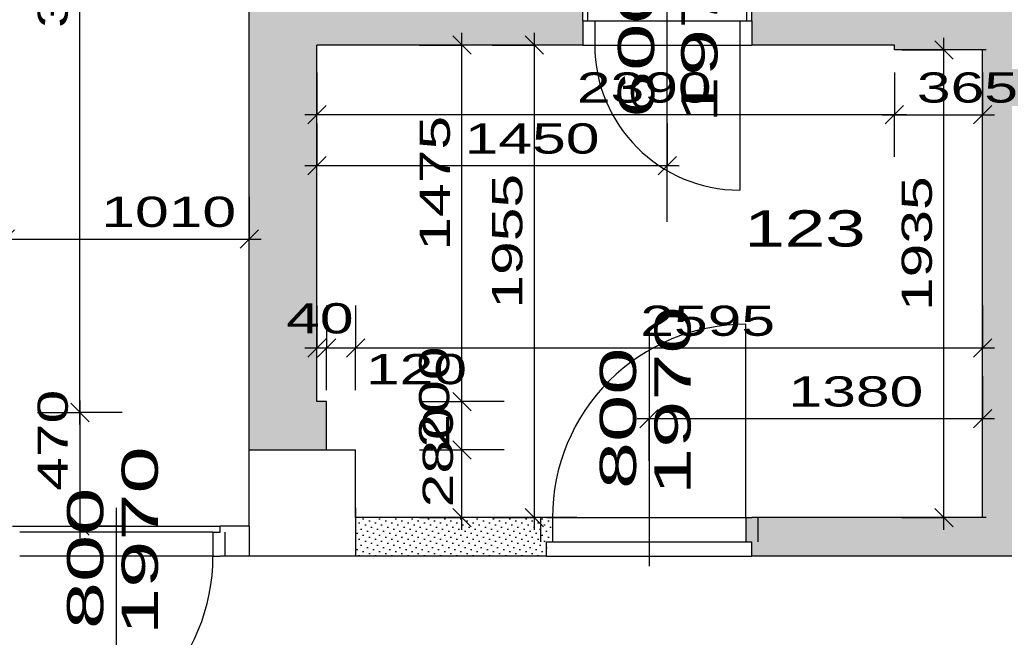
# Model space of a CAD drawing. Extents: x -196363 to 396902, y -489949 to -260582.
# Tile 103 of 256: x 121534 to 125609, y -381018 to -378463. Entities that reach past the tile are written whole.
import ezdxf

# ---------------------------------------------------------------- set-up
doc = ezdxf.new("R2010")
doc.units = 0
doc.header["$MEASUREMENT"] = 0
doc.linetypes.add('DOTDASH', pattern=[1, 0.3, -0.2, 0, -0.2, 0.3])
for name, color, linetype in [('bourani', 15, 'Continuous'), ('koty', 1, 'Continuous'), ('legenda', 1, 'Continuous'), ('noszdiv', 1, 'Continuous'), ('srafbourani', 15, 'Continuous')]:
    doc.layers.add(name, color=color, linetype=linetype)
doc.styles.add('SPIRITTXTSTYLE1', font='ROMAN')
doc.styles.add('SPIRITTXTSTYLE2', font='txt')
doc.linetypes.add('CERCH2', pattern='A,0,-1,[17,dur+dsp vaclavov.shx,S=0.003401,R=0,X=-1,Y=0],0', length=1)
doc.dimstyles.new('SPIRITSTYLE115', dxfattribs={"dimtxt": 125, "dimasz": 12.7, "dimexe": 175, "dimexo": 47.026756, "dimgap": 50, "dimtad": 1, "dimdec": 3, "dimzin": 0, "dimdsep": 46, "dimlunit": 7, "dimtxsty": 'SPIRITTXTSTYLE1', "dimblk1": '_TICKMARKS115', "dimblk2": '_TICKMARKS115', "dimsah": 1, "dimcen": 0.09, "dimdle": 50, "dimclrd": 1, "dimclre": 1, "dimclrt": 1, "dimadec": 0, "dimazin": 0, "dimtfac": 1, "dimtdec": 4, "dimtofl": 0, "dimtmove": 1, "dimatfit": 0, "dimfxl": 0, "dimtolj": 1, "dimtzin": 0, "dimarcsym": 0})
doc.dimstyles.new('SPIRITSTYLE116', dxfattribs={"dimtxt": 125, "dimasz": 12.7, "dimexe": 175, "dimexo": 247.026947, "dimgap": 50, "dimtad": 1, "dimdec": 3, "dimzin": 0, "dimdsep": 46, "dimlunit": 7, "dimtxsty": 'SPIRITTXTSTYLE1', "dimblk1": '_TICKMARKS116', "dimblk2": '_TICKMARKS116', "dimsah": 1, "dimcen": 0.09, "dimdle": 50, "dimclrd": 1, "dimclre": 1, "dimclrt": 1, "dimadec": 0, "dimazin": 0, "dimtfac": 1, "dimtdec": 4, "dimtofl": 0, "dimtmove": 1, "dimatfit": 0, "dimfxl": 0, "dimtolj": 1, "dimtzin": 0, "dimarcsym": 0})
doc.dimstyles.new('SPIRITSTYLE117', dxfattribs={"dimtxt": 125, "dimasz": 12.7, "dimexe": 175, "dimexo": -53.928322, "dimgap": 50, "dimtad": 1, "dimdec": 3, "dimzin": 0, "dimdsep": 46, "dimlunit": 7, "dimtxsty": 'SPIRITTXTSTYLE1', "dimblk1": '_TICKMARKS117', "dimblk2": '_TICKMARKS117', "dimsah": 1, "dimcen": 0.09, "dimdle": 50, "dimclrd": 1, "dimclre": 1, "dimclrt": 1, "dimadec": 0, "dimazin": 0, "dimtfac": 1, "dimtdec": 4, "dimtofl": 0, "dimtmove": 1, "dimatfit": 0, "dimfxl": 0, "dimtolj": 1, "dimtzin": 0, "dimarcsym": 0})
doc.dimstyles.new('SPIRITSTYLE118', dxfattribs={"dimtxt": 125, "dimasz": 12.7, "dimexe": 175, "dimexo": 93.014648, "dimgap": 50, "dimtad": 1, "dimdec": 3, "dimzin": 0, "dimdsep": 46, "dimlunit": 7, "dimtxsty": 'SPIRITTXTSTYLE1', "dimblk1": '_TICKMARKS118', "dimblk2": '_TICKMARKS118', "dimsah": 1, "dimcen": 0.09, "dimdle": 50, "dimclrd": 1, "dimclre": 1, "dimclrt": 1, "dimadec": 0, "dimazin": 0, "dimtfac": 1, "dimtdec": 4, "dimtofl": 0, "dimtmove": 1, "dimatfit": 0, "dimfxl": 0, "dimtolj": 1, "dimtzin": 0, "dimarcsym": 0})
doc.dimstyles.new('SPIRITSTYLE119', dxfattribs={"dimtxt": 125, "dimasz": 12.7, "dimexe": 175, "dimexo": 56.650974, "dimgap": 50, "dimtad": 1, "dimdec": 3, "dimzin": 0, "dimdsep": 46, "dimlunit": 7, "dimtxsty": 'SPIRITTXTSTYLE1', "dimblk1": '_TICKMARKS119', "dimblk2": '_TICKMARKS119', "dimsah": 1, "dimcen": 0.09, "dimdle": 50, "dimclrd": 1, "dimclre": 1, "dimclrt": 1, "dimadec": 0, "dimazin": 0, "dimtfac": 1, "dimtdec": 4, "dimtofl": 0, "dimtmove": 1, "dimatfit": 0, "dimfxl": 0, "dimtolj": 1, "dimtzin": 0, "dimarcsym": 0})
doc.dimstyles.new('SPIRITSTYLE126', dxfattribs={"dimtxt": 125, "dimasz": 12.7, "dimexe": 175, "dimexo": 134.165619, "dimgap": 50, "dimtad": 1, "dimdec": 3, "dimzin": 0, "dimdsep": 46, "dimlunit": 7, "dimtxsty": 'SPIRITTXTSTYLE1', "dimblk1": '_TICKMARKS126', "dimblk2": '_TICKMARKS126', "dimsah": 1, "dimcen": 0.09, "dimdle": 50, "dimclrd": 1, "dimclre": 1, "dimclrt": 1, "dimadec": 0, "dimazin": 0, "dimtfac": 1, "dimtdec": 4, "dimtofl": 0, "dimtmove": 1, "dimatfit": 0, "dimfxl": 0, "dimtolj": 1, "dimtzin": 0, "dimarcsym": 0})
doc.dimstyles.new('SPIRITSTYLE142', dxfattribs={"dimtxt": 125, "dimasz": 12.7, "dimexe": 175, "dimexo": 542.723633, "dimgap": 50, "dimtad": 1, "dimdec": 3, "dimzin": 0, "dimdsep": 46, "dimlunit": 7, "dimtxsty": 'SPIRITTXTSTYLE1', "dimblk1": '_TICKMARKS142', "dimblk2": '_TICKMARKS142', "dimsah": 1, "dimcen": 0.09, "dimdle": 50, "dimclrd": 1, "dimclre": 1, "dimclrt": 1, "dimadec": 0, "dimazin": 0, "dimtfac": 1, "dimtdec": 4, "dimtofl": 0, "dimtmove": 1, "dimatfit": 0, "dimfxl": 0, "dimtolj": 1, "dimtzin": 0, "dimarcsym": 0})
doc.dimstyles.new('SPIRITSTYLE340', dxfattribs={"dimtxt": 125, "dimasz": 12.7, "dimexe": 175, "dimexo": 265.283203, "dimgap": 50, "dimtad": 1, "dimdec": 3, "dimzin": 0, "dimdsep": 46, "dimlunit": 7, "dimtxsty": 'SPIRITTXTSTYLE1', "dimblk1": '_TICKMARKS340', "dimblk2": '_TICKMARKS340', "dimsah": 1, "dimcen": 0.09, "dimdle": 50, "dimclrd": 1, "dimclre": 1, "dimclrt": 1, "dimadec": 0, "dimazin": 0, "dimtfac": 1, "dimtdec": 4, "dimtofl": 0, "dimtmove": 1, "dimatfit": 0, "dimfxl": 0, "dimtolj": 1, "dimtzin": 0, "dimarcsym": 0})
doc.dimstyles.new('SPIRITSTYLE341', dxfattribs={"dimtxt": 125, "dimasz": 12.7, "dimexe": 175, "dimexo": 385.337891, "dimgap": 50, "dimtad": 1, "dimdec": 3, "dimzin": 0, "dimdsep": 46, "dimlunit": 7, "dimtxsty": 'SPIRITTXTSTYLE1', "dimblk1": '_TICKMARKS341', "dimblk2": '_TICKMARKS341', "dimsah": 1, "dimcen": 0.09, "dimdle": 50, "dimclrd": 1, "dimclre": 1, "dimclrt": 1, "dimadec": 0, "dimazin": 0, "dimtfac": 1, "dimtdec": 4, "dimtofl": 0, "dimtmove": 1, "dimatfit": 0, "dimfxl": 0, "dimtolj": 1, "dimtzin": 0, "dimarcsym": 0})
doc.dimstyles.new('SPIRITSTYLE342', dxfattribs={"dimtxt": 125, "dimasz": 12.7, "dimexe": 175, "dimexo": 124.987892, "dimgap": 50, "dimtad": 1, "dimdec": 3, "dimzin": 0, "dimdsep": 46, "dimlunit": 7, "dimtxsty": 'SPIRITTXTSTYLE1', "dimblk1": '_TICKMARKS342', "dimblk2": '_TICKMARKS342', "dimsah": 1, "dimcen": 0.09, "dimdle": 50, "dimclrd": 1, "dimclre": 1, "dimclrt": 1, "dimadec": 0, "dimazin": 0, "dimtfac": 1, "dimtdec": 4, "dimtofl": 0, "dimtmove": 1, "dimatfit": 0, "dimfxl": 0, "dimtolj": 1, "dimtzin": 0, "dimarcsym": 0})
doc.dimstyles.new('SPIRITSTYLE345', dxfattribs={"dimtxt": 125, "dimasz": 12.7, "dimexe": 175, "dimexo": -15.257813, "dimgap": 50, "dimtad": 1, "dimdec": 3, "dimzin": 0, "dimdsep": 46, "dimlunit": 7, "dimtxsty": 'SPIRITTXTSTYLE1', "dimblk1": '_TICKMARKS345', "dimblk2": '_TICKMARKS345', "dimsah": 1, "dimcen": 0.09, "dimdle": 50, "dimclrd": 15, "dimclre": 15, "dimclrt": 1, "dimadec": 0, "dimazin": 0, "dimtfac": 1, "dimtdec": 4, "dimtofl": 0, "dimtmove": 1, "dimatfit": 0, "dimfxl": 0, "dimtolj": 1, "dimtzin": 0, "dimarcsym": 0})
doc.dimstyles.new('SPIRITSTYLE347', dxfattribs={"dimtxt": 125, "dimasz": 12.7, "dimexe": 175, "dimexo": -175, "dimgap": 50, "dimtad": 1, "dimdec": 3, "dimzin": 0, "dimdsep": 46, "dimlunit": 7, "dimtxsty": 'SPIRITTXTSTYLE1', "dimblk1": '_TICKMARKS347', "dimblk2": '_TICKMARKS347', "dimsah": 1, "dimcen": 0.09, "dimdle": 50, "dimclrd": 15, "dimclre": 15, "dimclrt": 1, "dimadec": 0, "dimazin": 0, "dimtfac": 1, "dimtdec": 4, "dimtofl": 0, "dimtmove": 1, "dimatfit": 0, "dimfxl": 0, "dimtolj": 1, "dimtzin": 0, "dimarcsym": 0})
pattern_1 = [(45.000008, (858026.688, -24615.152), (-8.41899395, 25.25696945), [0, -23.8125])]

# ---------------------------------------------------------------- blocks, each defined once
blk = doc.blocks.new('_TICKMARKS340')
at = {"color": 1, "linetype": 'Continuous'}
blk.add_line((-3, -3), (3, 3), dxfattribs=at)
blk = doc.blocks.new('*D780')
at = {"color": 1, "linetype": 'Continuous', "ltscale": 300}
for p, q in [((123364.5, -380572.9, 1723.8), (123364.5, -380192.8, 1723.8)), ((123189.5, -380242.9, 1723.8), (123364.5, -380242.9, 1723.8)), ((123539.5, -380242.9, 1723.8), (123364.5, -380242.9, 1723.8)), ((123189.5, -380522.9, 1723.8), (123364.5, -380522.9, 1723.8)), ((123539.5, -380522.9, 1723.8), (123364.5, -380522.9, 1723.8))]:
    blk.add_line(p, q, dxfattribs=at)
at = {"color": 1, "linetype": 'Continuous', "ltscale": 300, "xscale": 12.69999980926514, "yscale": 12.69999980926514, "zscale": 12.69999980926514}
for p, rotation in [((123364.5, -380242.9, 1723.8), 90.00000250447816), ((123364.5, -380522.9, 1723.8), 270.0000006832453)]:
    blk.add_blockref('_TICKMARKS340', p, dxfattribs=dict(at, rotation=rotation))
at = {"color": 1, "linetype": 'Continuous', "ltscale": 300, "style": 'SPIRITTXTSTYLE1', "width": 1.5}
blk.add_text('280', height=125, rotation=90, dxfattribs=at).set_placement((123327, -380480.4, 1723.8))
blk = doc.blocks.new('_TICKMARKS341')
at = {"color": 1, "linetype": 'Continuous'}
blk.add_line((-3, -3), (3, 3), dxfattribs=at)
blk = doc.blocks.new('*D781')
at = {"color": 1, "linetype": 'Continuous', "ltscale": 300}
for p, q in [((123364.5, -380292.9, 1723.8), (123364.5, -379992.8, 1723.8)), ((123189.5, -380042.9, 1723.8), (123364.5, -380042.9, 1723.8)), ((123539.5, -380042.9, 1723.8), (123364.5, -380042.9, 1723.8)), ((123189.5, -380242.9, 1723.8), (123364.5, -380242.9, 1723.8)), ((123539.5, -380242.9, 1723.8), (123364.5, -380242.9, 1723.8))]:
    blk.add_line(p, q, dxfattribs=at)
at = {"color": 1, "linetype": 'Continuous', "ltscale": 300, "xscale": 12.69999980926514, "yscale": 12.69999980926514, "zscale": 12.69999980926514}
for p, rotation in [((123364.5, -380042.9, 1723.8), 90.00000250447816), ((123364.5, -380242.9, 1723.8), 270.0000006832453)]:
    blk.add_blockref('_TICKMARKS341', p, dxfattribs=dict(at, rotation=rotation))
at = {"color": 1, "linetype": 'Continuous', "ltscale": 300, "style": 'SPIRITTXTSTYLE1', "width": 1.5}
blk.add_text('200', height=125, rotation=90, dxfattribs=at).set_placement((123311.9, -380233.1, 1723.8))
blk = doc.blocks.new('*D782')
at = {"color": 1, "linetype": 'Continuous', "ltscale": 300}
for p, q in [((123364.5, -380092.9, 1723.8), (123364.5, -378517.9, 1723.8)), ((123189.5, -378567.9, 1723.8), (123364.5, -378567.9, 1723.8)), ((123539.5, -378567.9, 1723.8), (123364.5, -378567.9, 1723.8)), ((123189.5, -380042.9, 1723.8), (123364.5, -380042.9, 1723.8)), ((123539.5, -380042.9, 1723.8), (123364.5, -380042.9, 1723.8))]:
    blk.add_line(p, q, dxfattribs=at)
at = {"color": 1, "linetype": 'Continuous', "ltscale": 300, "xscale": 12.69999980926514, "yscale": 12.69999980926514, "zscale": 12.69999980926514}
for p, rotation in [((123364.5, -378567.9, 1723.8), 90.00000250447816), ((123364.5, -380042.9, 1723.8), 270.0000006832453)]:
    blk.add_blockref('_TICKMARKS341', p, dxfattribs=dict(at, rotation=rotation))
at = {"color": 1, "linetype": 'Continuous', "ltscale": 300, "style": 'SPIRITTXTSTYLE1', "width": 1.5}
blk.add_text('1475', height=125, rotation=90, dxfattribs=at).set_placement((123314.5, -379418.5, 1723.8))
blk = doc.blocks.new('_TICKMARKS342')
at = {"color": 1, "linetype": 'Continuous'}
blk.add_line((-3, -3), (3, 3), dxfattribs=at)
blk = doc.blocks.new('*D783')
at = {"color": 1, "linetype": 'Continuous', "ltscale": 300}
for p, q in [((123664.5, -380572.9, 1723.8), (123664.5, -378517.9, 1723.8)), ((123489.5, -378567.9, 1723.8), (123664.5, -378567.9, 1723.8)), ((123839.5, -378567.9, 1723.8), (123664.5, -378567.9, 1723.8)), ((123489.5, -380522.9, 1723.8), (123664.5, -380522.9, 1723.8)), ((123839.5, -380522.9, 1723.8), (123664.5, -380522.9, 1723.8))]:
    blk.add_line(p, q, dxfattribs=at)
at = {"color": 1, "linetype": 'Continuous', "ltscale": 300, "xscale": 12.69999980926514, "yscale": 12.69999980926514, "zscale": 12.69999980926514}
for p, rotation in [((123664.5, -378567.9, 1723.8), 90.00000250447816), ((123664.5, -380522.9, 1723.8), 270.0000006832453)]:
    blk.add_blockref('_TICKMARKS342', p, dxfattribs=dict(at, rotation=rotation))
at = {"color": 1, "linetype": 'Continuous', "ltscale": 300, "style": 'SPIRITTXTSTYLE1', "width": 1.5}
blk.add_text('1955', height=125, rotation=90, dxfattribs=at).set_placement((123614.5, -379658.5, 1723.8))
blk = doc.blocks.new('_TICKMARKS345')
at = {"color": 1, "linetype": 'Continuous'}
blk.add_line((-3, -3), (3, 3), dxfattribs=at)
blk = doc.blocks.new('*D787')
at = {"color": 15, "linetype": 'Continuous', "ltscale": 300}
for p, q in [((125359.4, -380572.9, 1723.8), (125359.4, -378537.9, 1723.8)), ((125184.4, -378587.9, 1723.8), (125359.4, -378587.9, 1723.8)), ((125534.4, -378587.9, 1723.8), (125359.4, -378587.9, 1723.8)), ((125184.4, -380522.9, 1723.8), (125359.4, -380522.9, 1723.8)), ((125534.4, -380522.9, 1723.8), (125359.4, -380522.9, 1723.8))]:
    blk.add_line(p, q, dxfattribs=at)
at = {"color": 1, "linetype": 'Continuous', "ltscale": 300, "xscale": 12.69999980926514, "yscale": 12.69999980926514, "zscale": 12.69999980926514}
for p, rotation in [((125359.4, -378587.9, 1723.8), 90.00000250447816), ((125359.4, -380522.9, 1723.8), 270.0000006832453)]:
    blk.add_blockref('_TICKMARKS345', p, dxfattribs=dict(at, rotation=rotation))
at = {"color": 1, "linetype": 'Continuous', "ltscale": 300, "style": 'SPIRITTXTSTYLE1', "width": 1.5}
blk.add_text('1935', height=125, rotation=90, dxfattribs=at).set_placement((125309.4, -379668.5, 1723.8))
blk = doc.blocks.new('_TICKMARKS115')
at = {"color": 1, "linetype": 'Continuous'}
blk.add_line((-3, -3), (3, 3), dxfattribs=at)
blk = doc.blocks.new('*D788')
at = {"color": 1, "linetype": 'Continuous', "ltscale": 300}
for p, q in [((122764.2, -379645.8, 1723.8), (122764.2, -379820.8, 1723.8)), ((122804.1, -379645.8, 1723.8), (122804.1, -379820.8, 1723.8)), ((122714.2, -379820.8, 1723.8), (122854.1, -379820.8, 1723.8)), ((122764.2, -379995.8, 1723.8), (122764.2, -379820.8, 1723.8)), ((122804.1, -379995.8, 1723.8), (122804.1, -379820.8, 1723.8))]:
    blk.add_line(p, q, dxfattribs=at)
at = {"color": 1, "linetype": 'Continuous', "ltscale": 300, "xscale": 12.69999980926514, "yscale": 12.69999980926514, "zscale": 12.69999980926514, "rotation": 180.0000050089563}
blk.add_blockref('_TICKMARKS115', (122764.2, -379820.8, 1723.8), dxfattribs=at)
at = {"color": 1, "linetype": 'Continuous', "ltscale": 300, "xscale": 12.69999980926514, "yscale": 12.69999980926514, "zscale": 12.69999980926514}
blk.add_blockref('_TICKMARKS115', (122804.1, -379820.8, 1723.8), dxfattribs=at)
at = {"color": 1, "linetype": 'Continuous', "ltscale": 300, "style": 'SPIRITTXTSTYLE1', "width": 1.5}
blk.add_text('40', height=125, dxfattribs=at).set_placement((122637, -379760.8, 1723.8))
blk = doc.blocks.new('_TICKMARKS116')
at = {"color": 1, "linetype": 'Continuous'}
blk.add_line((-3, -3), (3, 3), dxfattribs=at)
blk = doc.blocks.new('*D789')
at = {"color": 1, "linetype": 'Continuous', "ltscale": 300}
for p, q in [((122804.1, -379645.8, 1723.8), (122804.1, -379820.8, 1723.8)), ((122924.2, -379645.8, 1723.8), (122924.2, -379820.8, 1723.8)), ((122754.1, -379820.8, 1723.8), (122974.2, -379820.8, 1723.8)), ((122804.1, -379995.8, 1723.8), (122804.1, -379820.8, 1723.8)), ((122924.2, -379995.8, 1723.8), (122924.2, -379820.8, 1723.8))]:
    blk.add_line(p, q, dxfattribs=at)
at = {"color": 1, "linetype": 'Continuous', "ltscale": 300, "xscale": 12.69999980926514, "yscale": 12.69999980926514, "zscale": 12.69999980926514, "rotation": 180.0000050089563}
blk.add_blockref('_TICKMARKS116', (122804.1, -379820.8, 1723.8), dxfattribs=at)
at = {"color": 1, "linetype": 'Continuous', "ltscale": 300, "xscale": 12.69999980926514, "yscale": 12.69999980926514, "zscale": 12.69999980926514}
blk.add_blockref('_TICKMARKS116', (122924.2, -379820.8, 1723.8), dxfattribs=at)
at = {"color": 1, "linetype": 'Continuous', "ltscale": 300, "style": 'SPIRITTXTSTYLE1', "width": 1.5}
blk.add_text('120', height=125, dxfattribs=at).set_placement((122967, -379970.8, 1723.8))
blk = doc.blocks.new('*D790')
at = {"color": 1, "linetype": 'Continuous', "ltscale": 300}
for p, q in [((122924.2, -379645.8, 1723.8), (122924.2, -379820.8, 1723.8)), ((125519.2, -379645.8, 1723.8), (125519.2, -379820.8, 1723.8)), ((122874.2, -379820.8, 1723.8), (125569.2, -379820.8, 1723.8)), ((122924.2, -379995.8, 1723.8), (122924.2, -379820.8, 1723.8)), ((125519.2, -379995.8, 1723.8), (125519.2, -379820.8, 1723.8))]:
    blk.add_line(p, q, dxfattribs=at)
at = {"color": 1, "linetype": 'Continuous', "ltscale": 300, "xscale": 12.69999980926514, "yscale": 12.69999980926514, "zscale": 12.69999980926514, "rotation": 180.0000050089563}
blk.add_blockref('_TICKMARKS116', (122924.2, -379820.8, 1723.8), dxfattribs=at)
at = {"color": 1, "linetype": 'Continuous', "ltscale": 300, "xscale": 12.69999980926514, "yscale": 12.69999980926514, "zscale": 12.69999980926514}
blk.add_blockref('_TICKMARKS116', (125519.2, -379820.8, 1723.8), dxfattribs=at)
at = {"color": 1, "linetype": 'Continuous', "ltscale": 300, "style": 'SPIRITTXTSTYLE1', "width": 1.5}
blk.add_text('2595', height=125, dxfattribs=at).set_placement((124102.6, -379770.8, 1723.8))
blk = doc.blocks.new('_TICKMARKS117')
at = {"color": 1, "linetype": 'Continuous'}
blk.add_line((-3, -3), (3, 3), dxfattribs=at)
blk = doc.blocks.new('*D791')
at = {"color": 1, "linetype": 'Continuous', "ltscale": 300}
for p, q in [((124139.1, -379938.2, 1723.8), (124139.1, -380113.2, 1723.8)), ((125519.2, -379938.2, 1723.8), (125519.2, -380113.2, 1723.8)), ((124089.1, -380113.2, 1723.8), (125569.2, -380113.2, 1723.8)), ((124139.1, -380288.2, 1723.8), (124139.1, -380113.2, 1723.8)), ((125519.2, -380288.2, 1723.8), (125519.2, -380113.2, 1723.8))]:
    blk.add_line(p, q, dxfattribs=at)
at = {"color": 1, "linetype": 'Continuous', "ltscale": 300, "xscale": 12.69999980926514, "yscale": 12.69999980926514, "zscale": 12.69999980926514, "rotation": 180.0000050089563}
blk.add_blockref('_TICKMARKS117', (124139.1, -380113.2, 1723.8), dxfattribs=at)
at = {"color": 1, "linetype": 'Continuous', "ltscale": 300, "xscale": 12.69999980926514, "yscale": 12.69999980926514, "zscale": 12.69999980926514}
blk.add_blockref('_TICKMARKS117', (125519.2, -380113.2, 1723.8), dxfattribs=at)
at = {"color": 1, "linetype": 'Continuous', "ltscale": 300, "style": 'SPIRITTXTSTYLE1', "width": 1.5}
blk.add_text('1380', height=125, dxfattribs=at).set_placement((124716, -380063.2, 1723.8))
blk = doc.blocks.new('_TICKMARKS118')
at = {"color": 1, "linetype": 'Continuous'}
blk.add_line((-3, -3), (3, 3), dxfattribs=at)
blk = doc.blocks.new('*D792')
at = {"color": 1, "linetype": 'Continuous', "ltscale": 300}
for p, q in [((125154.1, -378680.9, 1723.8), (125154.1, -378855.9, 1723.8)), ((125519.2, -378680.9, 1723.8), (125519.2, -378855.9, 1723.8)), ((125104.1, -378855.9, 1723.8), (125569.2, -378855.9, 1723.8)), ((125154.1, -379030.9, 1723.8), (125154.1, -378855.9, 1723.8)), ((125519.2, -379030.9, 1723.8), (125519.2, -378855.9, 1723.8))]:
    blk.add_line(p, q, dxfattribs=at)
at = {"color": 1, "linetype": 'Continuous', "ltscale": 300, "xscale": 12.69999980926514, "yscale": 12.69999980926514, "zscale": 12.69999980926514, "rotation": 180.0000050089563}
blk.add_blockref('_TICKMARKS118', (125154.1, -378855.9, 1723.8), dxfattribs=at)
at = {"color": 1, "linetype": 'Continuous', "ltscale": 300, "xscale": 12.69999980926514, "yscale": 12.69999980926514, "zscale": 12.69999980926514}
blk.add_blockref('_TICKMARKS118', (125519.2, -378855.9, 1723.8), dxfattribs=at)
at = {"color": 1, "linetype": 'Continuous', "ltscale": 300, "style": 'SPIRITTXTSTYLE1', "width": 1.5}
blk.add_text('365', height=125, dxfattribs=at).set_placement((125247.4, -378805.9, 1723.8))
blk = doc.blocks.new('*D793')
at = {"color": 1, "linetype": 'Continuous', "ltscale": 300}
for p, q in [((122764.2, -378680.9, 1723.8), (122764.2, -378855.9, 1723.8)), ((125154.1, -378680.9, 1723.8), (125154.1, -378855.9, 1723.8)), ((125204.1, -378855.9, 1723.8), (122714.2, -378855.9, 1723.8)), ((122764.2, -379030.9, 1723.8), (122764.2, -378855.9, 1723.8)), ((125154.1, -379030.9, 1723.8), (125154.1, -378855.9, 1723.8))]:
    blk.add_line(p, q, dxfattribs=at)
at = {"color": 1, "linetype": 'Continuous', "ltscale": 300, "xscale": 12.69999980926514, "yscale": 12.69999980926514, "zscale": 12.69999980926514}
for p, rotation in [((122764.2, -378855.9, 1723.8), 180.0000050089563), ((125154.1, -378855.9, 1723.8), 360.0000100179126)]:
    blk.add_blockref('_TICKMARKS118', p, dxfattribs=dict(at, rotation=rotation))
at = {"color": 1, "linetype": 'Continuous', "ltscale": 300, "style": 'SPIRITTXTSTYLE1', "width": 1.5}
blk.add_text('2390', height=125, rotation=360, dxfattribs=at).set_placement((123840.1, -378805.9, 1723.8))
blk = doc.blocks.new('_TICKMARKS119')
at = {"color": 1, "linetype": 'Continuous'}
blk.add_line((-3, -3), (3, 3), dxfattribs=at)
blk = doc.blocks.new('*D794')
at = {"color": 1, "linetype": 'Continuous', "ltscale": 300}
for p, q in [((122764.2, -378891.9, 1723.8), (122764.2, -379066.9, 1723.8)), ((124214.1, -378891.9, 1723.8), (124214.1, -379066.9, 1723.8)), ((124264.1, -379066.9, 1723.8), (122714.2, -379066.9, 1723.8)), ((122764.2, -379241.9, 1723.8), (122764.2, -379066.9, 1723.8)), ((124214.1, -379241.9, 1723.8), (124214.1, -379066.9, 1723.8))]:
    blk.add_line(p, q, dxfattribs=at)
at = {"color": 1, "linetype": 'Continuous', "ltscale": 300, "xscale": 12.69999980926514, "yscale": 12.69999980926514, "zscale": 12.69999980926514}
for p, rotation in [((122764.2, -379066.9, 1723.8), 180.0000050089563), ((124214.1, -379066.9, 1723.8), 360.0000100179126)]:
    blk.add_blockref('_TICKMARKS119', p, dxfattribs=dict(at, rotation=rotation))
at = {"color": 1, "linetype": 'Continuous', "ltscale": 300, "style": 'SPIRITTXTSTYLE1', "width": 1.5}
blk.add_text('1450', height=125, rotation=360, dxfattribs=at).set_placement((123376, -379016.9, 1723.8))
blk = doc.blocks.new('_TICKMARKS126')
at = {"color": 1, "linetype": 'Continuous'}
blk.add_line((-3, -3), (3, 3), dxfattribs=at)
blk = doc.blocks.new('*D803')
at = {"color": 1, "linetype": 'Continuous', "ltscale": 300}
for p, q in [((121783.3, -380137.9, 1723.8), (121783.3, -376617.9, 1723.8)), ((121608.3, -376667.9, 1723.8), (121783.3, -376667.9, 1723.8)), ((121958.3, -376667.9, 1723.8), (121783.3, -376667.9, 1723.8)), ((121608.3, -380087.9, 1723.8), (121783.3, -380087.9, 1723.8)), ((121958.3, -380087.9, 1723.8), (121783.3, -380087.9, 1723.8))]:
    blk.add_line(p, q, dxfattribs=at)
at = {"color": 1, "linetype": 'Continuous', "ltscale": 300, "xscale": 12.69999980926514, "yscale": 12.69999980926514, "zscale": 12.69999980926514}
for p, rotation in [((121783.3, -376667.9, 1723.8), 90.00000250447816), ((121783.3, -380087.9, 1723.8), 270.0000006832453)]:
    blk.add_blockref('_TICKMARKS126', p, dxfattribs=dict(at, rotation=rotation))
at = {"color": 1, "linetype": 'Continuous', "ltscale": 300, "style": 'SPIRITTXTSTYLE1', "width": 1.5}
blk.add_text('3420', height=125, rotation=90, dxfattribs=at).set_placement((121733.3, -378496.9, 1723.8))
blk = doc.blocks.new('_TICKMARKS347')
at = {"color": 1, "linetype": 'Continuous'}
blk.add_line((-3, -3), (3, 3), dxfattribs=at)
blk = doc.blocks.new('*D804')
at = {"color": 15, "linetype": 'Continuous', "ltscale": 300}
for p, q in [((121783.3, -380037.9, 1723.8), (121783.3, -380607.9, 1723.8)), ((121608.3, -380087.9, 1723.8), (121783.3, -380087.9, 1723.8)), ((121958.3, -380087.9, 1723.8), (121783.3, -380087.9, 1723.8)), ((121608.3, -380557.9, 1723.8), (121783.3, -380557.9, 1723.8)), ((121958.3, -380557.9, 1723.8), (121783.3, -380557.9, 1723.8))]:
    blk.add_line(p, q, dxfattribs=at)
at = {"color": 1, "linetype": 'Continuous', "ltscale": 300, "xscale": 12.69999980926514, "yscale": 12.69999980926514, "zscale": 12.69999980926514}
for p, rotation in [((121783.3, -380087.9, 1723.8), 90.00000250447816), ((121783.3, -380557.9, 1723.8), -90.00000250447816)]:
    blk.add_blockref('_TICKMARKS347', p, dxfattribs=dict(at, rotation=rotation))
at = {"color": 1, "linetype": 'Continuous', "ltscale": 300, "style": 'SPIRITTXTSTYLE1', "width": 1.5}
blk.add_text('470', height=125, rotation=450, dxfattribs=at).set_placement((121733.3, -380412.2, 1723.8))
blk = doc.blocks.new('_TICKMARKS142')
at = {"color": 1, "linetype": 'Continuous'}
blk.add_line((-3, -3), (3, 3), dxfattribs=at)
blk = doc.blocks.new('*D832')
at = {"color": 1, "linetype": 'Continuous', "ltscale": 300}
for p, q in [((121474.2, -379195.2, 1723.8), (121474.2, -379370.2, 1723.8)), ((122484.2, -379195.2, 1723.8), (122484.2, -379370.2, 1723.8)), ((121424.2, -379370.2, 1723.8), (122534.1, -379370.2, 1723.8)), ((121474.2, -379545.2, 1723.8), (121474.2, -379370.2, 1723.8)), ((122484.2, -379545.2, 1723.8), (122484.2, -379370.2, 1723.8))]:
    blk.add_line(p, q, dxfattribs=at)
at = {"color": 1, "linetype": 'Continuous', "ltscale": 300, "xscale": 12.69999980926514, "yscale": 12.69999980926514, "zscale": 12.69999980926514, "rotation": 180.0000050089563}
blk.add_blockref('_TICKMARKS142', (121474.2, -379370.2, 1723.8), dxfattribs=at)
at = {"color": 1, "linetype": 'Continuous', "ltscale": 300, "xscale": 12.69999980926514, "yscale": 12.69999980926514, "zscale": 12.69999980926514}
blk.add_blockref('_TICKMARKS142', (122484.2, -379370.2, 1723.8), dxfattribs=at)
at = {"color": 1, "linetype": 'Continuous', "ltscale": 300, "style": 'SPIRITTXTSTYLE1', "width": 1.5}
blk.add_text('1010', height=125, dxfattribs=at).set_placement((121872, -379320.2, 1723.8))

msp = doc.modelspace()

# ---------------------------------------------------------------- hatches: boundary and pattern name
at = {"layer": 'srafbourani', "linetype": 'Continuous', "ltscale": 300}
h = msp.add_hatch(dxfattribs=at)
h.set_pattern_fill('Nasyp-1', color=15, scale=23.8125, angle=45.00000808, style=0, pattern_type=2)
h.set_pattern_definition(pattern_1)
h.paths.add_polyline_path([(124794.17188, -378407.875), (124794.17188, -378302.90625), (124794.17188, -378282.90625), (124794.17188, -378252.875), (124694.15625, -378252.875), (124694.15625, -378282.90625), (124644.14844, -378282.90625), (124644.14844, -378407.875), (124564.17969, -378407.875), (124564.17969, -378467.875), (124564.13281, -378567.875), (125154.13281, -378567.875), (125154.13281, -378587.875), (125519.16406, -378587.875), (125519.16406, -380522.875), (124589.13281, -380522.875), (124564.17969, -380522.875), (124539.17969, -380522.875), (124539.17969, -380622.875), (124564.17969, -380622.875), (124564.17969, -380682.875), (127299.14844, -380682.875), (127299.14844, -380522.84375), (126589.13281, -380522.84375), (126589.13281, -379422.875), (126399.13281, -379422.875), (126399.13281, -380522.84375), (125699.14062, -380522.84375), (125699.14062, -378422.875), (125929.13281, -378422.875), (125929.13281, -378372.875), (125959.19531, -378372.875), (125959.19531, -378272.875), (125929.13281, -378272.875), (125909.1875, -378272.875), (125699.14062, -378272.875), (125699.14062, -376692.875), (125519.16406, -376667.875), (125519.16406, -377952.90625), (125519.16406, -378407.875)], flags=0)
h = msp.add_hatch(dxfattribs=at)
h.set_pattern_fill('Nasyp-1', color=15, scale=23.8125, angle=45.00000808, style=0, pattern_type=2)
h.set_pattern_definition(pattern_1)
h.paths.add_polyline_path([(122764.15625, -378567.875), (123864.14062, -378567.875), (123864.14062, -378467.875), (123864.19531, -378407.875), (122764.15625, -378407.875), (122764.15625, -377067.875), (122484.15625, -377067.875), (122484.15625, -380242.875), (122804.14062, -380242.875), (122804.14062, -380042.875), (122764.15625, -380042.875)], flags=0)
h = msp.add_hatch(dxfattribs=at)
h.set_pattern_fill('Nasyp-1', color=15, scale=23.8125, angle=45.00000808, style=0, pattern_type=2)
h.set_pattern_definition(pattern_1)
h.paths.add_polyline_path([(122924.19531, -380522.875), (122924.19531, -380682.875), (123714.17188, -380682.875), (123714.17188, -380622.875), (123739.17969, -380622.875), (123739.17969, -380522.875), (123714.17188, -380522.875), (123689.17188, -380522.875)], flags=0)

# ---------------------------------------------------------------- linework, layer by layer
at = {"layer": 'bourani', "color": 15, "linetype": 'Continuous', "ltscale": 300}
for p, q in [((122484.15625, -380242.875, 2623.80005), (122484.15625, -377067.875, 2623.80005)), ((123864.19531, -378467.875, 2623.80005), (123864.19531, -378407.875, 2623.80005)), ((124564.17969, -378467.875, 2623.80005), (124564.17969, -378407.875, 2623.80005)), ((123864.19531, -378467.875, 2623.80005), (123914.14844, -378467.875, 2623.80005)), ((123914.14844, -378467.875, 2623.80005), (123914.14844, -378567.875, 2623.80005)), ((124514.17188, -378467.875, 2623.80005), (124564.17969, -378467.875, 2623.80005)), ((124514.17188, -378467.875, 2623.80005), (124514.17188, -378567.875, 2623.80005)), ((122764.15625, -380042.875, 2623.80005), (122764.15625, -378567.875, 2623.80005)), ((123864.19531, -378567.875, 2623.80005), (122764.15625, -378567.875, 2623.80005)), ((123864.19531, -378567.875, 2623.80005), (123914.14844, -378567.875, 2623.80005)), ((124514.17188, -378567.875, 2623.80005), (124564.17969, -378567.875, 2623.80005)), ((124514.17188, -378567.875, 3447.6001), (124514.17188, -379167.875, 3447.6001)), ((125154.13281, -378567.875, 2623.80005), (124564.17969, -378567.875, 2623.80005)), ((125154.13281, -378587.875, 2623.80005), (125154.13281, -378567.875, 2623.80005)), ((125519.16406, -378587.875, 2623.80005), (125154.13281, -378587.875, 2623.80005)), ((125519.16406, -380522.875, 2623.80005), (125519.16406, -378587.875, 2623.80005)), ((124539.17969, -380522.875, 3447.6001), (124539.17969, -379722.875, 3447.6001)), ((122804.14062, -380042.875, 2623.80005), (122764.15625, -380042.875, 2623.80005)), ((122804.14062, -380242.875, 2623.80005), (122804.14062, -380042.875, 2623.80005)), ((123714.17188, -380522.875, 2623.80005), (122924.19531, -380522.875, 2623.80005)), ((123714.17188, -380522.875, 2623.80005), (123739.17969, -380522.875, 2623.80005)), ((123739.17969, -380522.875, 2623.80005), (123739.17969, -380622.875, 2623.80005)), ((124539.17969, -380522.875, 2623.80005), (124564.17969, -380522.875, 2623.80005)), ((124539.17969, -380522.875, 2623.80005), (124539.17969, -380622.875, 2623.80005)), ((125519.16406, -380522.875, 2623.80005), (124564.17969, -380522.875, 2623.80005)), ((122364.15625, -380582.875, 2623.80005), (122364.15625, -380557.875, 2623.80005)), ((122484.15625, -380557.875, 2623.80005), (122364.15625, -380557.875, 2623.80005)), ((122334.14062, -380582.875, 2623.80005), (122364.15625, -380582.875, 2623.80005)), ((122334.14062, -380582.875, 2623.80005), (122334.14062, -380682.875, 2623.80005)), ((123714.17188, -380682.875, 2623.80005), (123714.17188, -380622.875, 2623.80005)), ((123714.17188, -380622.875, 2623.80005), (123739.17969, -380622.875, 2623.80005)), ((124539.17969, -380622.875, 2623.80005), (124564.17969, -380622.875, 2623.80005)), ((124564.17969, -380682.875, 2623.80005), (124564.17969, -380622.875, 2623.80005)), ((122334.14062, -380682.875, 2623.80005), (122364.15625, -380682.875, 2623.80005)), ((122484.15625, -380682.875, 2623.80005), (122364.15625, -380682.875, 2623.80005)), ((123714.17188, -380682.875, 2623.80005), (122924.19531, -380682.875, 2623.80005)), ((127299.14844, -380682.875, 2623.80005), (124564.17969, -380682.875, 2623.80005))]:
    msp.add_line(p, q, dxfattribs=at)
at = {"layer": 'bourani', "color": 15, "linetype": 'DOTDASH', "ltscale": 300}
for p, q in [((123884.1875, -378387.90625, 4347.59961), (123884.1875, -378467.875, 4347.59961)), ((124544.14062, -378467.875, 4347.59961), (124544.14062, -378387.90625, 4347.59961))]:
    msp.add_line(p, q, dxfattribs=at)
at = {"layer": 'bourani', "color": 15, "linetype": 'Continuous', "ltscale": 250}
for p, q in [((124214.13281, -379298.53125, 1723.80005), (124214.13281, -378367.65625, 1723.80005)), ((124139.125, -379745.34375, 1723.80005), (124139.125, -380723.09375, 1723.80005)), ((121934.1875, -381488.53125, 1723.80005), (121934.1875, -380482.65625, 1723.80005))]:
    msp.add_line(p, q, dxfattribs=at)
at = {"layer": 'bourani', "color": 15, "linetype": 'Continuous', "ltscale": 304.799988}
for p, q in [((123864.14062, -378467.875, 1723.80005), (123864.14062, -378567.875, 1723.80005)), ((124564.13281, -378467.875, 1723.80005), (124564.13281, -378567.875, 1723.80005)), ((123689.17188, -380522.875, 1723.80005), (123689.17188, -380622.90625, 1723.80005)), ((124589.13281, -380522.875, 1723.80005), (124589.13281, -380622.90625, 1723.80005)), ((122384.14844, -380682.875, 1723.80005), (122384.14844, -380582.875, 1723.80005))]:
    msp.add_line(p, q, dxfattribs=at)
at = {"layer": 'bourani', "color": 15, "linetype": 'Continuous', "ltscale": 270}
for p, q in [((123914.14844, -378467.875, 1723.80005), (124514.17188, -378467.875, 1723.80005)), ((123914.14844, -378567.875, 1723.80005), (124514.17188, -378567.875, 1723.80005))]:
    msp.add_line(p, q, dxfattribs=at)
at = {"layer": 'bourani', "color": 15, "linetype": 'Continuous', "ltscale": 330}
for p, q in [((123739.17969, -380522.875, 1723.80005), (124539.17969, -380522.875, 1723.80005)), ((122334.14062, -380582.875, 1723.80005), (121534.14062, -380582.875, 1723.80005)), ((123739.17969, -380622.90625, 1723.80005), (124539.17969, -380622.90625, 1723.80005)), ((122334.14062, -380682.875, 1723.80005), (121534.14062, -380682.875, 1723.80005))]:
    msp.add_line(p, q, dxfattribs=at)
at = {"layer": 'bourani', "color": 15, "linetype": 'CERCH2', "ltscale": 300}
msp.add_line((123714.17188, -380682.875, 2623.80005), (124564.17969, -380682.875, 2623.80005), dxfattribs=at)
at = {"layer": 'bourani', "color": 15, "linetype": 'Continuous', "ltscale": 300}
for centre, radius, start, end in [((124514.17188, -378567.875, 3447.6001), 600.00049, 180.00000501, 270.00000068), ((124539.17969, -380522.875, 3447.6001), 800.00085, 90.0000025, 180.00000501), ((121534.14062, -380682.875, 3447.6001), 800.00055, 270.00000068, 360.00001002)]:
    msp.add_arc(centre, radius, start, end, dxfattribs=at)
for p in [(124214.13281, -378567.875, 3447.6001), (124139.125, -380522.875, 3447.6001), (121934.1875, -380682.875, 3447.6001)]:
    msp.add_point(p, dxfattribs=at)
at = {"layer": 'bourani', "color": 15, "linetype": 'Continuous', "ltscale": 250}
for p in [(124214.13281, -378567.875, 1723.80005), (124214.13281, -378567.875, 1723.80005), (124139.125, -380522.875, 1723.80005), (121934.1875, -380582.875, 1723.80005), (124139.125, -380622.90625, 1723.80005), (121934.1875, -380682.875, 1723.80005)]:
    msp.add_point(p, dxfattribs=at)
at = {"layer": 'bourani', "color": 15, "linetype": 'Continuous', "ltscale": 304.799988}
for p in [(124214.13281, -378567.875, 1723.80005), (124139.125, -380522.875, 1723.80005), (121934.1875, -380682.875, 1723.80005)]:
    msp.add_point(p, dxfattribs=at)
at = {"layer": 'noszdiv', "color": 1, "linetype": 'Continuous', "ltscale": 300}
for p, q in [((122484.15625, -380242.875, 2623.80005), (122924.19531, -380242.875, 2623.80005)), ((122484.15625, -380557.875, 2623.80005), (122484.15625, -380242.875, 2623.80005)), ((122924.19531, -380522.875, 2623.80005), (122924.19531, -380242.875, 2623.80005)), ((122924.19531, -380482.875, 2623.80005), (122924.19531, -380682.875, 2623.80005)), ((122484.15625, -380557.875, 2623.80005), (122484.15625, -380682.875, 2623.80005)), ((122924.19531, -380682.875, 2623.80005), (122484.15625, -380682.875, 2623.80005))]:
    msp.add_line(p, q, dxfattribs=at)
at = {"layer": 'noszdiv', "color": 1, "linetype": 'CERCH2', "ltscale": 300}
msp.add_line((121504.17188, -380557.875, 2623.80005), (122364.15625, -380557.875, 2623.80005), dxfattribs=at)

# ---------------------------------------------------------------- texts
at = {"layer": 'bourani', "color": 15, "linetype": 'Continuous', "ltscale": 250, "style": 'SPIRITTXTSTYLE1', "width": 1.75}
for s, p in [('1970', (124422, -378891.25)), ('600', (124160.0625, -378869.4375)), ('1970', (124311.07031, -380429.59375)), ('800', (124085.05469, -380405)), ('1970', (122106.08594, -381008.8125)), ('800', (121880.0625, -380984.4375))]:
    msp.add_text(s, height=150, rotation=90.0000025, dxfattribs=at).set_placement(p)
at = {"layer": 'legenda', "color": 1, "linetype": 'Continuous', "ltscale": 300, "style": 'SPIRITTXTSTYLE2', "width": 1.5}
msp.add_text('123', height=150, dxfattribs=at).set_placement((124533.125, -379401.28125, 1723.80005))

# ---------------------------------------------------------------- dimensions: what is measured, and where the dimension line sits
at = {"layer": 'koty', "color": 1, "linetype": 'Continuous', "ltscale": 300}
for base, p1, p2, dimstyle, picture, middle in [((121783.32812, -380087.875, 1723.80005), (121474.16406, -380087.875, 1723.80005), (121474.16406, -376667.875, 1723.80005), 'SPIRITSTYLE126', '*D803', (121783.32812, -378377.90625, 1723.80005)), ((123364.47656, -380042.875, 1723.80005), (122804.14062, -380042.875, 1723.80005), (122804.14062, -378567.875, 1723.80005), 'SPIRITSTYLE341', '*D782', (123364.47656, -379305.375, 1723.80005)), ((123664.46094, -380522.875, 1723.80005), (123364.47656, -380522.875, 1723.80005), (123364.47656, -378567.875, 1723.80005), 'SPIRITSTYLE342', '*D783', (123664.46094, -379545.375, 1723.80005))]:
    dim = msp.add_linear_dim(base=base, p1=p1, p2=p2, angle=90.0000025, dimstyle=dimstyle, dxfattribs=at)
    dim.commit()
    dim.dimension.update_dxf_attribs({"geometry": picture, "text_midpoint": middle})
at = {"layer": 'koty', "color": 15, "linetype": 'Continuous', "ltscale": 300}
for base, p1, p2, dimstyle, picture, middle in [((125359.42188, -380522.875, 1723.80005), (125519.16406, -380522.875, 1723.80005), (125519.16406, -378587.875, 1723.80005), 'SPIRITSTYLE345', '*D787', (125359.42188, -379555.375, 1723.80005)), ((121783.32812, -380087.875, 1723.80005), (121783.32812, -380087.875, 1723.80005), (121783.32812, -380557.875, 1723.80005), 'SPIRITSTYLE347', '*D804', (121783.32812, -380322.875, 1723.80005))]:
    dim = msp.add_linear_dim(base=base, p1=p1, p2=p2, angle=90.0000025, dimstyle=dimstyle, dxfattribs=at)
    dim.commit()
    dim.dimension.update_dxf_attribs({"geometry": picture, "text_midpoint": middle})
at = {"layer": 'koty', "color": 1, "linetype": 'Continuous', "ltscale": 300}
for base, p1, p2, dimstyle, picture, middle in [((125154.13281, -378855.875, 1723.80005), (125154.13281, -378587.875, 1723.80005), (122764.15625, -378587.875, 1723.80005), 'SPIRITSTYLE118', '*D793', (123959.14062, -378855.875, 1723.80005)), ((125154.13281, -378855.875, 1723.80005), (125154.13281, -378587.875, 1723.80005), (125519.16406, -378587.875, 1723.80005), 'SPIRITSTYLE118', '*D792', (125336.64844, -378855.875, 1723.80005)), ((124214.13281, -379066.875, 1723.80005), (124214.13281, -379298.53125, 1723.80005), (122764.15625, -378855.875, 1723.80005), 'SPIRITSTYLE119', '*D794', (123489.14844, -379066.875, 1723.80005)), ((121474.16406, -379370.15625, 1723.80005), (121474.16406, -380087.875, 1723.80005), (122484.15625, -380087.875, 1723.80005), 'SPIRITSTYLE142', '*D832', (121979.15625, -379370.15625, 1723.80005)), ((122924.19531, -379820.84375, 1723.80005), (122924.19531, -380242.875, 1723.80005), (125519.16406, -380242.875, 1723.80005), 'SPIRITSTYLE116', '*D790', (124221.67969, -379820.84375, 1723.80005)), ((124139.125, -380113.15625, 1723.80005), (124139.125, -380234.21875, 1723.80005), (125519.16406, -380522.875, 1723.80005), 'SPIRITSTYLE117', '*D791', (124829.14062, -380113.15625, 1723.80005))]:
    dim = msp.add_linear_dim(base=base, p1=p1, p2=p2, dimstyle=dimstyle, dxfattribs=at)
    dim.commit()
    dim.dimension.update_dxf_attribs({"geometry": picture, "text_midpoint": middle})
for base, p1, p2, dimstyle, picture, middle in [((122764.15625, -379820.84375, 1723.80005), (122764.15625, -380042.875, 1723.80005), (122804.14062, -380042.875, 1723.80005), 'SPIRITSTYLE115', '*D788', (122750.05469, -379760.84375)), ((122804.14062, -379820.84375, 1723.80005), (122804.14062, -380242.875, 1723.80005), (122924.19531, -380242.875, 1723.80005), 'SPIRITSTYLE116', '*D789', (123103.86719, -379970.75))]:
    dim = msp.add_linear_dim(base=base, p1=p1, p2=p2, dimstyle=dimstyle, dxfattribs=at)
    dim.commit()
    dim.dimension.update_dxf_attribs({"geometry": picture, "text_midpoint": middle, "dimtype": 160})
for base, p1, p2, dimstyle, picture, middle in [((123364.47656, -380242.875, 1723.80005), (122804.14062, -380242.875, 1723.80005), (122804.14062, -380042.875, 1723.80005), 'SPIRITSTYLE341', '*D781', (123163.14062, -380233.09375)), ((123364.47656, -380522.875, 1723.80005), (122924.19531, -380522.875, 1723.80005), (122924.19531, -380242.875, 1723.80005), 'SPIRITSTYLE340', '*D780', (123178.17188, -380480.4375))]:
    dim = msp.add_linear_dim(base=base, p1=p1, p2=p2, angle=90.0000025, dimstyle=dimstyle, dxfattribs=at)
    dim.commit()
    dim.dimension.update_dxf_attribs({"geometry": picture, "text_midpoint": middle, "dimtype": 160})

doc.saveas('drawing.dxf')
